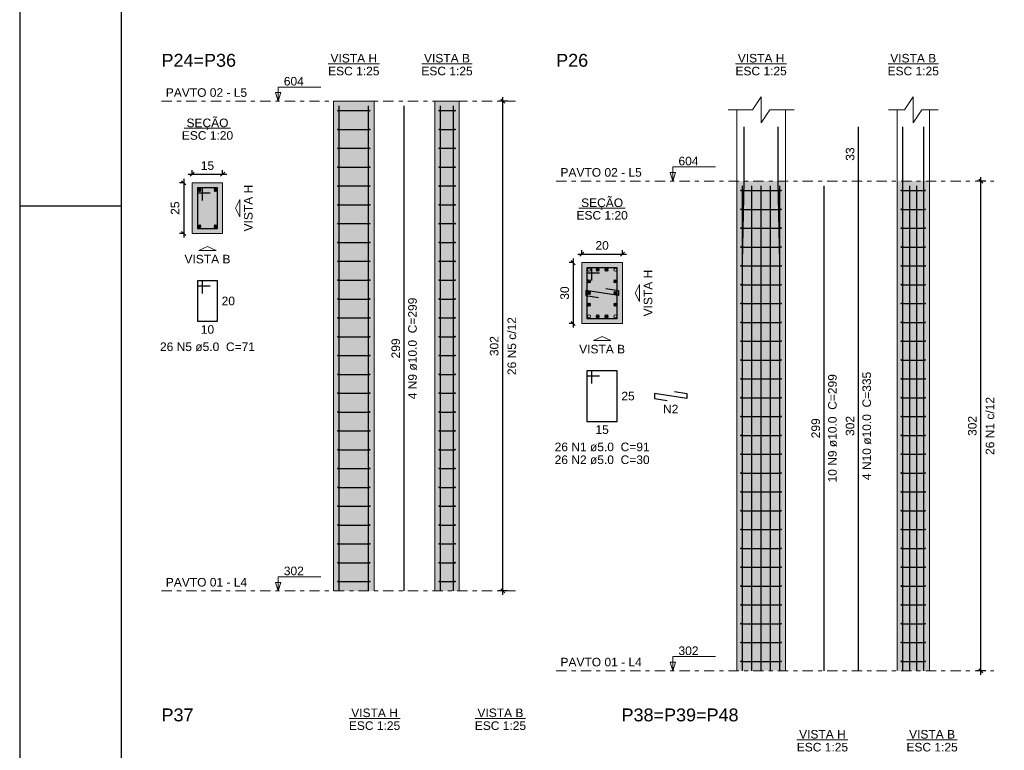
# Model space of a CAD drawing. Header units: millimetres. Extents: x 0 to 119, y 0 to 84.
# Tile 3 of 17: x 0 to 24, y 46 to 64. Entities that reach past the tile are written whole.
import ezdxf

# ---------------------------------------------------------------- set-up
doc = ezdxf.new("R2010")
doc.units = ezdxf.units.MM
doc.header["$MEASUREMENT"] = 0
doc.linetypes.add('DASHDOT', pattern=[2.54, 1.27, -0.635, 0, -0.635])
doc.linetypes.add('NULL', pattern=[0])
doc.layers.get('0').update_dxf_attribs({"lineweight": 18})
for name, color, linetype, lineweight in [('Descrição da armadura', 7, 'Continuous', 0), ('DT-Barras na forma', 2, 'Continuous', 30), ('DT-Barras no corte', 5, 'Continuous', 5), ('DT-Barras rebatidas', 2, 'Continuous', 30), ('DT-Cotas', 9, 'Continuous', 5), ('DT-Estribos na forma', 2, 'Continuous', 30), ('DT-Forma', 5, 'Continuous', 5), ('DT-Hachura seção pilares', 254, 'Continuous', 5), ('DT-Hachura vista pilares', 254, 'Continuous', 5), ('DT-Pontilhado', 9, 'DASHDOT', 5), ('DT-Textos', 7, 'Continuous', 5), ('DT-Título', 3, 'Continuous', 20), ('Textos armaduras', 7, 'Continuous', 0)]:
    doc.layers.add(name, color=color, linetype=linetype, lineweight=lineweight)
doc.layers.add('SEDUC_MARF', color=1, linetype='Continuous')
doc.layers.add('SEDUC_MARGG', color=7, linetype='Continuous')
doc.styles.add('Arial', font='txt')
doc.dimstyles.new('UM_20.000000', dxfattribs={"dimtxt": 0.18, "dimasz": 0.1, "dimexe": 0.1, "dimexo": 0.2, "dimgap": 0, "dimtad": 1, "dimtih": 1, "dimtoh": 1, "dimdec": 1, "dimlfac": 20, "dimzin": 0, "dimdsep": 46, "dimtxsty": 'Standard', "dimcen": 0.09, "dimdle": 0.1, "dimadec": 1, "dimazin": 2, "dimtfac": 1, "dimtdec": 4, "dimtofl": 0, "dimtmove": 0, "dimatfit": 3, "dimfxl": 1, "dimtolj": 1, "dimarcsym": 0})
doc.dimstyles.new('UM_25.000000', dxfattribs={"dimtxt": 0.18, "dimasz": 0.1, "dimexe": 0.1, "dimexo": 0.2, "dimgap": 0, "dimtad": 1, "dimtih": 1, "dimtoh": 1, "dimdec": 1, "dimlfac": 25, "dimzin": 0, "dimdsep": 46, "dimtxsty": 'Standard', "dimcen": 0.09, "dimdle": 0.1, "dimadec": 1, "dimazin": 2, "dimtfac": 1, "dimtdec": 4, "dimtofl": 0, "dimtmove": 0, "dimatfit": 3, "dimfxl": 1, "dimtolj": 1, "dimarcsym": 0})

# ---------------------------------------------------------------- blocks, each defined once
blk = doc.blocks.new('_Oblique')
at = {"color": 0, "linetype": 'ByBlock', "lineweight": -2}
blk.add_line((-0.5, -0.5), (0.5, 0.5), dxfattribs=at)
blk = doc.blocks.new('*D37')
at = {"layer": 'Defpoints', "color": 0}
for p in [(4.258687, 59.968408), (4.046887, 58.718408), (4.258687, 58.718408)]:
    blk.add_point(p, dxfattribs=at)
at = {"layer": 'DT-Cotas', "color": 0, "lineweight": -2}
for p, q in [((4.046887, 60.068408), (4.046887, 58.618408)), ((4.058687, 59.968408), (3.946887, 59.968408)), ((4.058687, 58.718408), (3.946887, 58.718408))]:
    blk.add_line(p, q, dxfattribs=at)
at = {"layer": 'DT-Cotas', "color": 0, "lineweight": -2, "xscale": 0.1, "yscale": 0.1, "zscale": 0.1}
for p, rotation in [((4.046887, 59.968408), 90), ((4.046887, 58.718408), 270)]:
    blk.add_blockref('_Oblique', p, dxfattribs=dict(at, rotation=rotation))
at = {"layer": 'DT-Cotas', "color": 7, "insert": (3.835087, 59.343408), "char_height": 0.2118, "attachment_point": 5, "rotation": 90, "style": 'Arial'}
blk.add_mtext('\\A1;25', dxfattribs=at)
blk = doc.blocks.new('*D38')
at = {"layer": 'Defpoints', "color": 0}
for p in [(5.008687, 60.180208), (4.258687, 59.968408), (5.008687, 59.968408)]:
    blk.add_point(p, dxfattribs=at)
at = {"layer": 'DT-Cotas', "color": 0, "lineweight": -2}
for p, q in [((4.258687, 60.168408), (4.258687, 60.280208)), ((5.008687, 60.168408), (5.008687, 60.280208)), ((4.158687, 60.180208), (5.108687, 60.180208))]:
    blk.add_line(p, q, dxfattribs=at)
at = {"layer": 'DT-Cotas', "color": 0, "lineweight": -2, "xscale": 0.1, "yscale": 0.1, "zscale": 0.1, "rotation": 180}
blk.add_blockref('_Oblique', (4.258687, 60.180208), dxfattribs=at)
at = {"layer": 'DT-Cotas', "color": 0, "lineweight": -2, "xscale": 0.1, "yscale": 0.1, "zscale": 0.1}
blk.add_blockref('_Oblique', (5.008687, 60.180208), dxfattribs=at)
at = {"layer": 'DT-Cotas', "color": 7, "insert": (4.633687, 60.392008), "char_height": 0.2118, "attachment_point": 5, "rotation": 0.0057296, "style": 'Arial'}
blk.add_mtext('\\A1;15', dxfattribs=at)
blk = doc.blocks.new('*D39')
at = {"layer": 'Defpoints', "color": 0}
for p in [(11.921231, 61.980508), (12.238931, 61.980508), (12.238931, 49.900508)]:
    blk.add_point(p, dxfattribs=at)
at = {"layer": 'DT-Cotas', "color": 0, "lineweight": -2}
for p, q in [((12.038931, 61.980508), (11.821231, 61.980508)), ((11.921231, 49.800508), (11.921231, 62.080508)), ((12.038931, 49.900508), (11.821231, 49.900508))]:
    blk.add_line(p, q, dxfattribs=at)
at = {"layer": 'DT-Cotas', "color": 0, "lineweight": -2, "xscale": 0.1, "yscale": 0.1, "zscale": 0.1}
for p, rotation in [((11.921231, 61.980508), 90), ((11.921231, 49.900508), 270)]:
    blk.add_blockref('_Oblique', p, dxfattribs=dict(at, rotation=rotation))
at = {"layer": 'DT-Cotas', "color": 7, "insert": (11.709431, 55.940508), "char_height": 0.2118, "attachment_point": 5, "rotation": 90, "style": 'Arial'}
blk.add_mtext('\\A1;302', dxfattribs=at)
blk = doc.blocks.new('*D40')
at = {"layer": 'Defpoints', "color": 0}
for p in [(13.872618, 57.998716), (13.660818, 56.498716), (13.872618, 56.498716)]:
    blk.add_point(p, dxfattribs=at)
at = {"layer": 'DT-Cotas', "color": 0, "lineweight": -2}
for p, q in [((13.660818, 58.098716), (13.660818, 56.398716)), ((13.672618, 57.998716), (13.560818, 57.998716)), ((13.672618, 56.498716), (13.560818, 56.498716))]:
    blk.add_line(p, q, dxfattribs=at)
at = {"layer": 'DT-Cotas', "color": 0, "lineweight": -2, "xscale": 0.1, "yscale": 0.1, "zscale": 0.1}
for p, rotation in [((13.660818, 57.998716), 90), ((13.660818, 56.498716), 270)]:
    blk.add_blockref('_Oblique', p, dxfattribs=dict(at, rotation=rotation))
at = {"layer": 'DT-Cotas', "color": 7, "insert": (13.449018, 57.248716), "char_height": 0.2118, "attachment_point": 5, "rotation": 90, "style": 'Arial'}
blk.add_mtext('\\A1;30', dxfattribs=at)
blk = doc.blocks.new('*D41')
at = {"layer": 'Defpoints', "color": 0}
for p in [(14.872618, 58.210516), (13.872618, 57.998716), (14.872618, 57.998716)]:
    blk.add_point(p, dxfattribs=at)
at = {"layer": 'DT-Cotas', "color": 0, "lineweight": -2}
for p, q in [((13.772618, 58.210516), (14.972618, 58.210516)), ((13.872618, 58.198716), (13.872618, 58.310516)), ((14.872618, 58.198716), (14.872618, 58.310516))]:
    blk.add_line(p, q, dxfattribs=at)
at = {"layer": 'DT-Cotas', "color": 0, "lineweight": -2, "xscale": 0.1, "yscale": 0.1, "zscale": 0.1, "rotation": 180}
blk.add_blockref('_Oblique', (13.872618, 58.210516), dxfattribs=at)
at = {"layer": 'DT-Cotas', "color": 0, "lineweight": -2, "xscale": 0.1, "yscale": 0.1, "zscale": 0.1}
blk.add_blockref('_Oblique', (14.872618, 58.210516), dxfattribs=at)
at = {"layer": 'DT-Cotas', "color": 7, "insert": (14.372618, 58.422316), "char_height": 0.2118, "attachment_point": 5, "rotation": 0.0057296, "style": 'Arial'}
blk.add_mtext('\\A1;20', dxfattribs=at)
blk = doc.blocks.new('*D42')
at = {"layer": 'Defpoints', "color": 0}
for p in [(23.720267, 60.010816), (24.037967, 60.010816), (24.037967, 47.930816)]:
    blk.add_point(p, dxfattribs=at)
at = {"layer": 'DT-Cotas', "color": 0, "lineweight": -2}
for p, q in [((23.720267, 47.830816), (23.720267, 60.110816)), ((23.837967, 60.010816), (23.620267, 60.010816)), ((23.837967, 47.930816), (23.620267, 47.930816))]:
    blk.add_line(p, q, dxfattribs=at)
at = {"layer": 'DT-Cotas', "color": 0, "lineweight": -2, "xscale": 0.1, "yscale": 0.1, "zscale": 0.1}
for p, rotation in [((23.720267, 60.010816), 90), ((23.720267, 47.930816), 270)]:
    blk.add_blockref('_Oblique', p, dxfattribs=dict(at, rotation=rotation))
at = {"layer": 'DT-Cotas', "color": 7, "insert": (23.508467, 53.970816), "char_height": 0.2118, "attachment_point": 5, "rotation": 90, "style": 'Arial'}
blk.add_mtext('\\A1;302', dxfattribs=at)
blk = doc.blocks.new('*D43')
at = {"layer": 'Defpoints', "color": 0}
for p in [(23.720267, 60.010816), (24.037967, 60.010816), (24.037967, 47.930816)]:
    blk.add_point(p, dxfattribs=at)
at = {"layer": 'DT-Cotas', "color": 0, "lineweight": -2}
for p, q in [((23.720267, 47.830816), (23.720267, 60.110816)), ((23.837967, 60.010816), (23.620267, 60.010816)), ((23.837967, 47.930816), (23.620267, 47.930816))]:
    blk.add_line(p, q, dxfattribs=at)
at = {"layer": 'DT-Cotas', "color": 0, "lineweight": -2, "xscale": 0.1, "yscale": 0.1, "zscale": 0.1}
for p, rotation in [((23.720267, 60.010816), 90), ((23.720267, 47.930816), 270)]:
    blk.add_blockref('_Oblique', p, dxfattribs=dict(at, rotation=rotation))

msp = doc.modelspace()

# ---------------------------------------------------------------- hatches: boundary and pattern name
at = {"layer": 'DT-Hachura seção pilares', "linetype": 'Continuous'}
for points in [[(4.2587, 58.7184), (4.2587, 58.7184), (5.0087, 58.7184), (5.0087, 59.9684), (4.2587, 59.9684), (4.2587, 58.7184)], [(13.8726, 56.4987), (13.8726, 56.4987), (14.8726, 56.4987), (14.8726, 57.9987), (13.8726, 57.9987), (13.8726, 56.4987)]]:
    msp.add_hatch(color=254, dxfattribs=at).paths.add_polyline_path(points)
at = {"layer": 'DT-Hachura vista pilares', "linetype": 'Continuous'}
for points in [[(7.7453, 49.9005), (7.7453, 61.9805), (8.7453, 61.9805), (8.7453, 49.9005), (7.7453, 49.9005)], [(10.2451, 49.9005), (10.2451, 61.9805), (10.8451, 61.9805), (10.8451, 49.9005), (10.2451, 49.9005)], [(17.6961, 47.9308), (17.6961, 60.0108), (18.8961, 60.0108), (18.8961, 47.9308), (17.6961, 47.9308)], [(21.6495, 47.9308), (21.6495, 60.0108), (22.4495, 60.0108), (22.4495, 47.9308), (21.6495, 47.9308)]]:
    msp.add_hatch(color=254, dxfattribs=at).paths.add_polyline_path(points)

# ---------------------------------------------------------------- linework, layer by layer
at = {"layer": 'DT-Barras na forma'}
for points in [[(7.8853, 49.9005), (7.8853, 61.8645)], [(8.6053, 49.9005), (8.6053, 61.8645)], [(10.3851, 49.9005), (10.3851, 61.8645)], [(10.7051, 49.9005), (10.7051, 61.8645)], [(17.8361, 47.9308), (17.8361, 58.0108), (17.8761, 60.0108), (17.8761, 61.3451)], [(18.7561, 47.9308), (18.7561, 58.0108), (18.7161, 60.0108), (18.7161, 61.3451)], [(21.7895, 47.9308), (21.7895, 58.0108), (21.7895, 60.0108), (21.7895, 61.3451)], [(22.3095, 47.9308), (22.3095, 58.0108), (22.3095, 60.0108), (22.3095, 61.3451)], [(4.5087, 59.5309), (4.5087, 59.8434), (4.3837, 59.8434), (4.3837, 58.8434), (4.8837, 58.8434), (4.8837, 59.8434), (4.3837, 59.8434), (4.3837, 59.7184), (4.6962, 59.7184)], [(17.8361, 47.9308), (17.8361, 59.8948)], [(18.0661, 47.9308), (18.0661, 59.8948)], [(18.2961, 47.9308), (18.2961, 59.8948)], [(18.5261, 47.9308), (18.5261, 59.8948)], [(18.7561, 47.9308), (18.7561, 59.8948)], [(21.9628, 47.9308), (21.9628, 59.8948)], [(22.1361, 47.9308), (22.1361, 59.8948)], [(14.1226, 57.5612), (14.1226, 57.8737), (13.9976, 57.8737), (13.9976, 56.6237), (14.7476, 56.6237), (14.7476, 57.8737), (13.9976, 57.8737), (13.9976, 57.7487), (14.3101, 57.7487)], [(14.4639, 57.3595), (14.7726, 57.3112), (14.7726, 57.1862), (13.9726, 57.3112), (13.9726, 57.1862), (14.2814, 57.138)]]:
    msp.add_lwpolyline(points, dxfattribs=at)
at = {"layer": 'DT-Barras no corte'}
for p, q in [((4.3962, 59.7559), (4.4712, 59.8309)), ((4.3962, 59.8309), (4.4712, 59.7559)), ((4.7962, 59.7559), (4.8712, 59.8309)), ((4.7962, 59.8309), (4.8712, 59.7559)), ((4.3962, 58.8559), (4.4712, 58.9309)), ((4.3962, 58.9309), (4.4712, 58.8559)), ((4.7962, 58.8559), (4.8712, 58.9309)), ((4.7962, 58.9309), (4.8712, 58.8559)), ((14.2268, 57.7862), (14.3018, 57.8612)), ((14.2268, 57.8612), (14.3018, 57.7862)), ((14.4435, 57.7862), (14.5185, 57.8612)), ((14.4435, 57.8612), (14.5185, 57.7862)), ((14.0101, 57.4987), (14.0851, 57.5737)), ((14.0101, 57.5737), (14.0851, 57.4987)), ((14.6601, 57.4987), (14.7351, 57.5737)), ((14.6601, 57.5737), (14.7351, 57.4987)), ((14.0101, 57.2112), (14.0851, 57.2862)), ((14.0101, 57.2862), (14.0851, 57.2112)), ((14.6601, 57.2112), (14.7351, 57.2862)), ((14.6601, 57.2862), (14.7351, 57.2112)), ((14.0101, 56.9237), (14.0851, 56.9987)), ((14.0101, 56.9987), (14.0851, 56.9237)), ((14.6601, 56.9237), (14.7351, 56.9987)), ((14.6601, 56.9987), (14.7351, 56.9237)), ((14.2268, 56.6362), (14.3018, 56.7112)), ((14.2268, 56.7112), (14.3018, 56.6362)), ((14.4435, 56.6362), (14.5185, 56.7112)), ((14.4435, 56.7112), (14.5185, 56.6362))]:
    msp.add_line(p, q, dxfattribs=at)
for centre in [(4.4337, 59.7934), (4.8337, 59.7934), (4.4337, 58.8934), (4.8337, 58.8934), (14.0476, 57.8237), (14.2643, 57.8237), (14.481, 57.8237), (14.6976, 57.8237), (14.0476, 57.5362), (14.6976, 57.5362), (14.0476, 57.2487), (14.6976, 57.2487), (14.0476, 56.9612), (14.6976, 56.9612), (14.0476, 56.6737), (14.2643, 56.6737), (14.481, 56.6737), (14.6976, 56.6737)]:
    msp.add_circle(centre, 0.0375, dxfattribs=at)
at = {"layer": 'DT-Barras rebatidas'}
for points in [[(9.4866, 49.9005), (9.4866, 61.8645)], [(20.6964, 47.9308), (20.6964, 60.0108), (20.6964, 61.3451)], [(19.8492, 47.9308), (19.8492, 59.8948)], [(4.5087, 57.241), (4.5087, 57.5535), (4.3837, 57.5535), (4.3837, 56.5535), (4.8837, 56.5535), (4.8837, 57.5535), (4.3837, 57.5535), (4.3837, 57.4285), (4.6962, 57.4285)], [(14.1226, 55.0213), (14.1226, 55.3338), (13.9976, 55.3338), (13.9976, 54.0838), (14.7476, 54.0838), (14.7476, 55.3338), (13.9976, 55.3338), (13.9976, 55.2088), (14.3101, 55.2088)], [(16.1564, 54.8196), (16.4652, 54.7713), (16.4652, 54.6463), (15.6652, 54.7713), (15.6652, 54.6463), (15.9739, 54.5981)]]:
    msp.add_lwpolyline(points, dxfattribs=at)
at = {"layer": 'DT-Estribos na forma'}
for p, q in [((7.8553, 61.7482), (8.6353, 61.7482)), ((10.3551, 61.7482), (10.7351, 61.7482)), ((7.8553, 61.2836), (8.6353, 61.2836)), ((10.3551, 61.2836), (10.7351, 61.2836)), ((7.8553, 60.819), (8.6353, 60.819)), ((10.3551, 60.819), (10.7351, 60.819)), ((7.8553, 60.3544), (8.6353, 60.3544)), ((10.3551, 60.3544), (10.7351, 60.3544)), ((7.8553, 59.8897), (8.6353, 59.8897)), ((10.3551, 59.8897), (10.7351, 59.8897)), ((17.8061, 59.7785), (18.7861, 59.7785)), ((21.7595, 59.7785), (22.3395, 59.7785)), ((7.8553, 59.4251), (8.6353, 59.4251)), ((10.3551, 59.4251), (10.7351, 59.4251)), ((17.8061, 59.3139), (18.7861, 59.3139)), ((21.7595, 59.3139), (22.3395, 59.3139)), ((7.8553, 58.9605), (8.6353, 58.9605)), ((10.3551, 58.9605), (10.7351, 58.9605)), ((17.8061, 58.8493), (18.7861, 58.8493)), ((21.7595, 58.8493), (22.3395, 58.8493)), ((7.8553, 58.4959), (8.6353, 58.4959)), ((10.3551, 58.4959), (10.7351, 58.4959)), ((17.8061, 58.3847), (18.7861, 58.3847)), ((21.7595, 58.3847), (22.3395, 58.3847)), ((7.8553, 58.0313), (8.6353, 58.0313)), ((10.3551, 58.0313), (10.7351, 58.0313)), ((17.8061, 57.92), (18.7861, 57.92)), ((21.7595, 57.92), (22.3395, 57.92)), ((7.8553, 57.5667), (8.6353, 57.5667)), ((10.3551, 57.5667), (10.7351, 57.5667)), ((17.8061, 57.4554), (18.7861, 57.4554)), ((21.7595, 57.4554), (22.3395, 57.4554)), ((7.8553, 57.102), (8.6353, 57.102)), ((10.3551, 57.102), (10.7351, 57.102)), ((17.8061, 56.9908), (18.7861, 56.9908)), ((21.7595, 56.9908), (22.3395, 56.9908)), ((7.8553, 56.6374), (8.6353, 56.6374)), ((10.3551, 56.6374), (10.7351, 56.6374)), ((17.8061, 56.5262), (18.7861, 56.5262)), ((21.7595, 56.5262), (22.3395, 56.5262)), ((7.8553, 56.1728), (8.6353, 56.1728)), ((10.3551, 56.1728), (10.7351, 56.1728)), ((17.8061, 56.0616), (18.7861, 56.0616)), ((21.7595, 56.0616), (22.3395, 56.0616)), ((7.8553, 55.7082), (8.6353, 55.7082)), ((10.3551, 55.7082), (10.7351, 55.7082)), ((17.8061, 55.597), (18.7861, 55.597)), ((21.7595, 55.597), (22.3395, 55.597)), ((7.8553, 55.2436), (8.6353, 55.2436)), ((10.3551, 55.2436), (10.7351, 55.2436)), ((17.8061, 55.1324), (18.7861, 55.1324)), ((21.7595, 55.1324), (22.3395, 55.1324)), ((7.8553, 54.779), (8.6353, 54.779)), ((10.3551, 54.779), (10.7351, 54.779)), ((17.8061, 54.6677), (18.7861, 54.6677)), ((21.7595, 54.6677), (22.3395, 54.6677)), ((7.8553, 54.3144), (8.6353, 54.3144)), ((10.3551, 54.3144), (10.7351, 54.3144)), ((17.8061, 54.2031), (18.7861, 54.2031)), ((21.7595, 54.2031), (22.3395, 54.2031)), ((7.8553, 53.8497), (8.6353, 53.8497)), ((10.3551, 53.8497), (10.7351, 53.8497)), ((17.8061, 53.7385), (18.7861, 53.7385)), ((21.7595, 53.7385), (22.3395, 53.7385)), ((7.8553, 53.3851), (8.6353, 53.3851)), ((10.3551, 53.3851), (10.7351, 53.3851)), ((17.8061, 53.2739), (18.7861, 53.2739)), ((21.7595, 53.2739), (22.3395, 53.2739)), ((7.8553, 52.9205), (8.6353, 52.9205)), ((10.3551, 52.9205), (10.7351, 52.9205)), ((17.8061, 52.8093), (18.7861, 52.8093)), ((21.7595, 52.8093), (22.3395, 52.8093)), ((7.8553, 52.4559), (8.6353, 52.4559)), ((10.3551, 52.4559), (10.7351, 52.4559)), ((17.8061, 52.3447), (18.7861, 52.3447)), ((21.7595, 52.3447), (22.3395, 52.3447)), ((7.8553, 51.9913), (8.6353, 51.9913)), ((10.3551, 51.9913), (10.7351, 51.9913)), ((17.8061, 51.88), (18.7861, 51.88)), ((21.7595, 51.88), (22.3395, 51.88)), ((7.8553, 51.5267), (8.6353, 51.5267)), ((10.3551, 51.5267), (10.7351, 51.5267)), ((17.8061, 51.4154), (18.7861, 51.4154)), ((21.7595, 51.4154), (22.3395, 51.4154)), ((7.8553, 51.062), (8.6353, 51.062)), ((10.3551, 51.062), (10.7351, 51.062)), ((17.8061, 50.9508), (18.7861, 50.9508)), ((21.7595, 50.9508), (22.3395, 50.9508)), ((7.8553, 50.5974), (8.6353, 50.5974)), ((10.3551, 50.5974), (10.7351, 50.5974)), ((17.8061, 50.4862), (18.7861, 50.4862)), ((21.7595, 50.4862), (22.3395, 50.4862)), ((7.8553, 50.1328), (8.6353, 50.1328)), ((10.3551, 50.1328), (10.7351, 50.1328)), ((17.8061, 50.0216), (18.7861, 50.0216)), ((21.7595, 50.0216), (22.3395, 50.0216)), ((17.8061, 49.557), (18.7861, 49.557)), ((21.7595, 49.557), (22.3395, 49.557)), ((17.8061, 49.0924), (18.7861, 49.0924)), ((21.7595, 49.0924), (22.3395, 49.0924)), ((17.8061, 48.6277), (18.7861, 48.6277)), ((21.7595, 48.6277), (22.3395, 48.6277)), ((17.8061, 48.1631), (18.7861, 48.1631)), ((21.7595, 48.1631), (22.3395, 48.1631))]:
    msp.add_line(p, q, dxfattribs=at)
for centre in [(7.8553, 61.7482), (8.6353, 61.7482), (10.3551, 61.7482), (10.7351, 61.7482), (7.8553, 61.2836), (8.6353, 61.2836), (10.3551, 61.2836), (10.7351, 61.2836), (7.8553, 60.819), (8.6353, 60.819), (10.3551, 60.819), (10.7351, 60.819), (7.8553, 60.3544), (8.6353, 60.3544), (10.3551, 60.3544), (10.7351, 60.3544), (7.8553, 59.8897), (8.6353, 59.8897), (10.3551, 59.8897), (10.7351, 59.8897), (17.8061, 59.7785), (18.7861, 59.7785), (21.7595, 59.7785), (22.3395, 59.7785), (7.8553, 59.4251), (8.6353, 59.4251), (10.3551, 59.4251), (10.7351, 59.4251), (17.8061, 59.3139), (18.7861, 59.3139), (21.7595, 59.3139), (22.3395, 59.3139), (7.8553, 58.9605), (8.6353, 58.9605), (10.3551, 58.9605), (10.7351, 58.9605), (17.8061, 58.8493), (18.7861, 58.8493), (21.7595, 58.8493), (22.3395, 58.8493), (7.8553, 58.4959), (8.6353, 58.4959), (10.3551, 58.4959), (10.7351, 58.4959), (17.8061, 58.3847), (18.7861, 58.3847), (21.7595, 58.3847), (22.3395, 58.3847), (7.8553, 58.0313), (8.6353, 58.0313), (10.3551, 58.0313), (10.7351, 58.0313), (17.8061, 57.92), (18.7861, 57.92), (21.7595, 57.92), (22.3395, 57.92), (7.8553, 57.5667), (8.6353, 57.5667), (10.3551, 57.5667), (10.7351, 57.5667), (17.8061, 57.4554), (18.7861, 57.4554), (21.7595, 57.4554), (22.3395, 57.4554), (7.8553, 57.102), (8.6353, 57.102), (10.3551, 57.102), (10.7351, 57.102), (17.8061, 56.9908), (18.7861, 56.9908), (21.7595, 56.9908), (22.3395, 56.9908), (7.8553, 56.6374), (8.6353, 56.6374), (10.3551, 56.6374), (10.7351, 56.6374), (17.8061, 56.5262), (18.7861, 56.5262), (21.7595, 56.5262), (22.3395, 56.5262), (7.8553, 56.1728), (8.6353, 56.1728), (10.3551, 56.1728), (10.7351, 56.1728), (17.8061, 56.0616), (18.7861, 56.0616), (21.7595, 56.0616), (22.3395, 56.0616), (7.8553, 55.7082), (8.6353, 55.7082), (10.3551, 55.7082), (10.7351, 55.7082), (17.8061, 55.597), (18.7861, 55.597), (21.7595, 55.597), (22.3395, 55.597), (7.8553, 55.2436), (8.6353, 55.2436), (10.3551, 55.2436), (10.7351, 55.2436), (17.8061, 55.1324), (18.7861, 55.1324), (21.7595, 55.1324), (22.3395, 55.1324), (7.8553, 54.779), (8.6353, 54.779), (10.3551, 54.779), (10.7351, 54.779), (17.8061, 54.6677), (18.7861, 54.6677), (21.7595, 54.6677), (22.3395, 54.6677), (7.8553, 54.3144), (8.6353, 54.3144), (10.3551, 54.3144), (10.7351, 54.3144), (17.8061, 54.2031), (18.7861, 54.2031), (21.7595, 54.2031), (22.3395, 54.2031), (7.8553, 53.8497), (8.6353, 53.8497), (10.3551, 53.8497), (10.7351, 53.8497), (17.8061, 53.7385), (18.7861, 53.7385), (21.7595, 53.7385), (22.3395, 53.7385), (7.8553, 53.3851), (8.6353, 53.3851), (10.3551, 53.3851), (10.7351, 53.3851), (17.8061, 53.2739), (18.7861, 53.2739), (21.7595, 53.2739), (22.3395, 53.2739), (7.8553, 52.9205), (8.6353, 52.9205), (10.3551, 52.9205), (10.7351, 52.9205), (17.8061, 52.8093), (18.7861, 52.8093), (21.7595, 52.8093), (22.3395, 52.8093), (7.8553, 52.4559), (8.6353, 52.4559), (10.3551, 52.4559), (10.7351, 52.4559), (17.8061, 52.3447), (18.7861, 52.3447), (21.7595, 52.3447), (22.3395, 52.3447), (7.8553, 51.9913), (8.6353, 51.9913), (10.3551, 51.9913), (10.7351, 51.9913), (17.8061, 51.88), (18.7861, 51.88), (21.7595, 51.88), (22.3395, 51.88), (7.8553, 51.5267), (8.6353, 51.5267), (10.3551, 51.5267), (10.7351, 51.5267), (17.8061, 51.4154), (18.7861, 51.4154), (21.7595, 51.4154), (22.3395, 51.4154), (7.8553, 51.062), (8.6353, 51.062), (10.3551, 51.062), (10.7351, 51.062), (17.8061, 50.9508), (18.7861, 50.9508), (21.7595, 50.9508), (22.3395, 50.9508), (7.8553, 50.5974), (8.6353, 50.5974), (10.3551, 50.5974), (10.7351, 50.5974), (17.8061, 50.4862), (18.7861, 50.4862), (21.7595, 50.4862), (22.3395, 50.4862), (7.8553, 50.1328), (8.6353, 50.1328), (10.3551, 50.1328), (10.7351, 50.1328), (17.8061, 50.0216), (18.7861, 50.0216), (21.7595, 50.0216), (22.3395, 50.0216), (17.8061, 49.557), (18.7861, 49.557), (21.7595, 49.557), (22.3395, 49.557), (17.8061, 49.0924), (18.7861, 49.0924), (21.7595, 49.0924), (22.3395, 49.0924), (17.8061, 48.6277), (18.7861, 48.6277), (21.7595, 48.6277), (22.3395, 48.6277), (17.8061, 48.1631), (18.7861, 48.1631), (21.7595, 48.1631), (22.3395, 48.1631)]:
    msp.add_circle(centre, 0.01, dxfattribs=at)
at = {"layer": 'DT-Forma'}
for p, q in [((7.7453, 61.9805), (8.7453, 61.9805)), ((7.7453, 49.9005), (7.7453, 61.9805)), ((8.7453, 49.9005), (8.7453, 61.9805)), ((10.2451, 61.9805), (10.8451, 61.9805)), ((10.2451, 49.9005), (10.2451, 61.9805)), ((10.8451, 49.9005), (10.8451, 61.9805)), ((17.6961, 60.0108), (17.6961, 61.7687)), ((18.8961, 60.0108), (18.8961, 61.7687)), ((21.6495, 60.0108), (21.6495, 61.7687)), ((22.4495, 60.0108), (22.4495, 61.7687)), ((17.6961, 47.9308), (17.6961, 60.0108)), ((18.8961, 47.9308), (18.8961, 60.0108)), ((21.6495, 47.9308), (21.6495, 60.0108)), ((22.4495, 47.9308), (22.4495, 60.0108))]:
    msp.add_line(p, q, dxfattribs=at)
for points in [[(17.4843, 61.7687), (18.0843, 61.7687), (18.2961, 62.0864), (18.2961, 61.451), (18.5079, 61.7687), (19.1079, 61.7687)], [(21.4377, 61.7687), (21.8377, 61.7687), (22.0495, 62.0864), (22.0495, 61.451), (22.2613, 61.7687), (22.6613, 61.7687)]]:
    msp.add_lwpolyline(points, dxfattribs=at)
for points in [[(4.2587, 58.7184), (5.0087, 58.7184), (5.0087, 59.9684), (4.2587, 59.9684), (4.2587, 58.7184)], [(13.8726, 56.4987), (14.8726, 56.4987), (14.8726, 57.9987), (13.8726, 57.9987), (13.8726, 56.4987)]]:
    msp.add_lwpolyline(points, close=True, dxfattribs=at)
at = {"layer": 'DT-Pontilhado', "ltscale": 0.2}
for p, q in [((3.5, 61.9805), (12.2389, 61.9805)), ((13.2389, 60.0108), (24.038, 60.0108)), ((3.5, 49.9005), (12.2389, 49.9005)), ((13.2389, 47.9308), (24.038, 47.9308))]:
    msp.add_line(p, q, dxfattribs=at)
at = {"layer": 'DT-Textos'}
for p, q in [((7.6155, 62.9018), (8.8752, 62.9018)), ((9.9234, 62.9018), (11.1668, 62.9018)), ((17.6662, 62.9018), (18.9259, 62.9018)), ((21.4278, 62.9018), (22.6711, 62.9018)), ((4.0615, 61.3133), (5.2059, 61.3133)), ((13.8004, 59.3436), (14.9448, 59.3436)), ((8.1273, 46.7537), (9.387, 46.7537)), ((11.2417, 46.7537), (12.485, 46.7537)), ((19.1791, 46.2242), (20.4388, 46.2242)), ((21.8935, 46.2242), (23.1368, 46.2242))]:
    msp.add_line(p, q, dxfattribs=at)
for points in [[(6.3776, 61.9805), (6.4412, 62.1923), (6.3141, 62.1923), (6.3776, 61.9805), (6.3776, 62.3305), (7.4276, 62.3305)], [(16.1166, 60.0108), (16.1801, 60.2226), (16.053, 60.2226), (16.1166, 60.0108), (16.1166, 60.3608), (17.1666, 60.3608)], [(6.3776, 49.9005), (6.4412, 50.1123), (6.3141, 50.1123), (6.3776, 49.9005), (6.3776, 50.2505), (7.4276, 50.2505)], [(16.1166, 47.9308), (16.1801, 48.1426), (16.053, 48.1426), (16.1166, 47.9308), (16.1166, 48.2808), (17.1666, 48.2808)]]:
    msp.add_lwpolyline(points, dxfattribs=at)
for points in [[(5.4323, 59.3434), (5.4323, 59.1316), (5.3264, 59.3434), (5.4323, 59.5552), (5.4323, 59.3434)], [(4.6337, 58.2948), (4.4219, 58.2948), (4.6337, 58.4007), (4.8455, 58.2948), (4.6337, 58.2948)], [(15.2962, 57.2487), (15.2962, 57.0369), (15.1903, 57.2487), (15.2962, 57.4605), (15.2962, 57.2487)], [(14.3726, 56.0751), (14.1608, 56.0751), (14.3726, 56.181), (14.5844, 56.0751), (14.3726, 56.0751)]]:
    msp.add_lwpolyline(points, close=True, dxfattribs=at)
at = {"layer": 'SEDUC_MARF'}
msp.add_line((0, 59.4), (2.5, 59.4), dxfattribs=at)
msp.add_lwpolyline([(118.9, 84.1), (0, 84.1), (0, 0), (118.9, 0)], close=True, dxfattribs=at)
at = {"layer": 'SEDUC_MARGG'}
msp.add_lwpolyline([(2.5, 1), (117.9, 1), (117.9, 83.1), (2.5, 83.1), (2.5, 1)], dxfattribs=at)

# ---------------------------------------------------------------- texts
at = {"layer": 'Descrição da armadura', "linetype": 'NULL', "char_height": 0.2118, "attachment_point": 8, "rotation": 90.00021, "line_spacing_factor": 0.9, "style": 'Arial'}
for s, insert, width in [('4 N9 ø10.0  C=299', (9.8041, 55.8824), 4.916973), ('26 N5 c/12', (12.2529, 55.9405), 2.845127), ('4 N10 ø10.0  C=335', (21.014, 53.9704), 5.239541), ('10 N9 ø10.0  C=299', (20.167, 53.9124), 5.239541), ('26 N1 c/12', (24.052, 53.9708), 2.845127)]:
    msp.add_mtext(s, dxfattribs=dict(at, insert=insert, width=width))
at = {"layer": 'Descrição da armadura', "linetype": 'NULL', "char_height": 0.2118, "attachment_point": 8, "line_spacing_factor": 0.9, "style": 'Arial'}
for s, insert, width in [('26 N5 ø5.0  C=71', (4.634, 55.8123), 4.594404), ('N2', (16.0649, 54.2803), 0.741426), ('26 N1 ø5.0  C=91', (14.3729, 53.3423), 4.594404), ('26 N2 ø5.0  C=30', (14.3729, 53.0253), 4.634404)]:
    msp.add_mtext(s, dxfattribs=dict(at, insert=insert, width=width))
at = {"layer": 'DT-Textos', "linetype": 'NULL', "char_height": 0.2118, "line_spacing_factor": 0.798, "style": 'Arial'}
for s, insert, width, attachment_point in [('VISTA H', (8.245, 62.9333), 2.255996, 8), ('VISTA B', (10.545, 62.9333), 2.223994, 8), ('VISTA H', (18.2959, 62.9333), 2.255996, 8), ('VISTA B', (22.0499, 62.9333), 2.223994, 8), ('ESC 1:25', (8.245, 62.6163), 2.482559, 8), ('ESC 1:25', (10.545, 62.6163), 2.482559, 8), ('ESC 1:25', (18.2959, 62.6163), 2.482559, 8), ('ESC 1:25', (22.0499, 62.6163), 2.482559, 8), ('604', (6.518, 62.3653), 0.967705, 7), ('PAVTO 02 - L5', (3.606, 62.0863), 3.932842, 7), ('SEÇÃO', (4.634, 61.2754), 2.030566, 8), ('ESC 1:20', (4.634, 61.0273), 2.482559, 8), ('604', (16.2569, 60.3963), 0.967705, 7), ('PAVTO 02 - L5', (13.3449, 60.1163), 3.932842, 7), ('SEÇÃO', (14.3729, 59.3054), 2.030566, 8), ('ESC 1:20', (14.3729, 59.0573), 2.482559, 8), ('VISTA B', (4.634, 57.9773), 2.223994, 8), ('VISTA B', (14.3729, 55.7573), 2.223994, 8), ('302', (6.518, 50.2853), 0.967705, 7), ('PAVTO 01 - L4', (3.606, 50.0063), 3.932842, 7), ('302', (16.2569, 48.3163), 0.967705, 7), ('PAVTO 01 - L4', (13.3449, 48.0363), 3.932842, 7), ('VISTA H', (8.757, 46.7851), 2.255996, 8), ('VISTA B', (11.863, 46.7851), 2.223994, 8), ('ESC 1:25', (8.757, 46.4681), 2.482559, 8), ('ESC 1:25', (11.863, 46.4681), 2.482559, 8), ('VISTA H', (19.8088, 46.2561), 2.255996, 8), ('VISTA B', (22.5148, 46.2561), 2.223994, 8), ('ESC 1:25', (19.8088, 45.9381), 2.482559, 8), ('ESC 1:25', (22.5148, 45.9381), 2.482559, 8)]:
    msp.add_mtext(s, dxfattribs=dict(at, insert=insert, width=width, attachment_point=attachment_point))
at = {"layer": 'DT-Textos', "linetype": 'NULL', "char_height": 0.2118, "width": 2.255996, "attachment_point": 8, "rotation": 90.00021, "line_spacing_factor": 0.798, "style": 'Arial'}
for insert in [(5.7501, 59.3434), (15.614, 57.2484)]:
    msp.add_mtext('VISTA H', dxfattribs=dict(at, insert=insert))
at = {"layer": 'DT-Título', "linetype": 'NULL', "char_height": 0.3177, "attachment_point": 7, "line_spacing_factor": 0.798, "style": 'Arial'}
for s, insert, width in [('P24=P36', (3.5, 62.8272), 3.645469), ('P26', (13.2389, 62.8272), 1.565781), ('P37', (3.5, 46.6791), 1.565781), ('P38=P39=P48', (14.8518, 46.6791), 5.725156)]:
    msp.add_mtext(s, dxfattribs=dict(at, insert=insert, width=width))
at = {"layer": 'Textos armaduras', "linetype": 'NULL', "char_height": 0.2118, "attachment_point": 8, "rotation": 90.00021, "line_spacing_factor": 0.9, "style": 'Arial'}
for s, insert, width in [('33', (20.5991, 60.678), 1.045137), ('299', (9.3893, 55.8825), 1.367705), ('302', (20.5991, 53.9708), 1.367705), ('299', (19.7519, 53.9128), 1.367705)]:
    msp.add_mtext(s, dxfattribs=dict(at, insert=insert, width=width))
at = {"layer": 'Textos armaduras', "linetype": 'NULL', "char_height": 0.2118, "width": 1.045137, "line_spacing_factor": 0.9, "style": 'Arial'}
for s, insert, attachment_point in [('20', (4.9837, 57.1594), 1), ('10', (4.6337, 56.4562), 2), ('25', (14.8476, 54.8147), 1), ('15', (14.3726, 53.9865), 2)]:
    msp.add_mtext(s, dxfattribs=dict(at, insert=insert, attachment_point=attachment_point))

# ---------------------------------------------------------------- dimensions: what is measured, and where the dimension line sits
at = {"layer": 'DT-Cotas'}
for base, p1, p2, dimstyle, override, picture, middle in [((11.9212, 61.9805), (12.2389, 49.9005), (12.2389, 61.9805), 'UM_25.000000', {"dimtxt": 0.2118, "dimasz": 0.1, "dimexe": 0.1, "dimexo": 0.2, "dimtad": 1, "dimtih": 0, "dimtoh": 0, "dimdec": 1, "dimlfac": 25, "dimzin": 8, "dimtxsty": 'Arial', "dimblk": 'Oblique', "dimblk1": 'Oblique', "dimblk2": 'Oblique', "dimsah": 1, "dimdle": 0.1, "dimse1": 0, "dimse2": 0, "dimclrt": 7, "dimadec": 1, "dimazin": 3, "dimtmove": 2, "dimldrblk": 'Oblique'}, '*D39', (11.7094, 55.9405)), ((4.0469, 58.7184), (4.2587, 59.9684), (4.2587, 58.7184), 'UM_20.000000', {"dimtxt": 0.2118, "dimasz": 0.1, "dimexe": 0.1, "dimexo": 0.2, "dimtad": 1, "dimtih": 0, "dimtoh": 0, "dimdec": 1, "dimlfac": 20, "dimzin": 8, "dimtxsty": 'Arial', "dimblk": 'Oblique', "dimblk1": 'Oblique', "dimblk2": 'Oblique', "dimsah": 1, "dimdle": 0.1, "dimse1": 0, "dimse2": 0, "dimclrt": 7, "dimadec": 1, "dimazin": 3, "dimtmove": 2, "dimldrblk": 'Oblique'}, '*D37', (3.8351, 59.3434)), ((23.7203, 60.0108), (24.038, 47.9308), (24.038, 60.0108), 'UM_25.000000', {"dimtxt": 0.2118, "dimasz": 0.1, "dimexe": 0.1, "dimexo": 0.2, "dimtad": 1, "dimtih": 0, "dimtoh": 0, "dimdec": 1, "dimlfac": 25, "dimzin": 8, "dimtxsty": 'Arial', "dimblk": 'Oblique', "dimblk1": 'Oblique', "dimblk2": 'Oblique', "dimsah": 1, "dimdle": 0.1, "dimse1": 0, "dimse2": 0, "dimclrt": 7, "dimadec": 1, "dimazin": 3, "dimtmove": 2, "dimldrblk": 'Oblique'}, '*D42', (23.5085, 53.9708)), ((13.6608, 56.4987), (13.8726, 57.9987), (13.8726, 56.4987), 'UM_20.000000', {"dimtxt": 0.2118, "dimasz": 0.1, "dimexe": 0.1, "dimexo": 0.2, "dimtad": 1, "dimtih": 0, "dimtoh": 0, "dimdec": 1, "dimlfac": 20, "dimzin": 8, "dimtxsty": 'Arial', "dimblk": 'Oblique', "dimblk1": 'Oblique', "dimblk2": 'Oblique', "dimsah": 1, "dimdle": 0.1, "dimse1": 0, "dimse2": 0, "dimclrt": 7, "dimadec": 1, "dimazin": 3, "dimtmove": 2, "dimldrblk": 'Oblique'}, '*D40', (13.449, 57.2487))]:
    dim = msp.add_linear_dim(base=base, p1=p1, p2=p2, angle=90, dimstyle=dimstyle, override=override, dxfattribs=at)
    dim.commit()
    dim.dimension.update_dxf_attribs({"geometry": picture, "text_midpoint": middle, "dimtype": 160, "text_rotation": 90})
for base, p1, p2, picture, middle in [((5.0087, 60.1802), (4.2587, 59.9684), (5.0087, 59.9684), '*D38', (4.6337, 60.392)), ((14.8726, 58.2105), (13.8726, 57.9987), (14.8726, 57.9987), '*D41', (14.3726, 58.4223))]:
    dim = msp.add_linear_dim(base=base, p1=p1, p2=p2, dimstyle='UM_20.000000', override={"dimtxt": 0.2118, "dimasz": 0.1, "dimexe": 0.1, "dimexo": 0.2, "dimtad": 1, "dimtih": 0, "dimtoh": 0, "dimdec": 1, "dimlfac": 20, "dimzin": 8, "dimtxsty": 'Arial', "dimblk": 'Oblique', "dimblk1": 'Oblique', "dimblk2": 'Oblique', "dimsah": 1, "dimdle": 0.1, "dimse1": 0, "dimse2": 0, "dimclrt": 7, "dimadec": 1, "dimazin": 3, "dimtmove": 2, "dimldrblk": 'Oblique'}, dxfattribs=at)
    dim.commit()
    dim.dimension.update_dxf_attribs({"geometry": picture, "text_midpoint": middle, "dimtype": 160, "text_rotation": 0.00573})
dim = msp.add_linear_dim(base=(23.7203, 60.0108), p1=(24.038, 47.9308), p2=(24.038, 60.0108), angle=90, text=' ', dimstyle='UM_25.000000', override={"dimtxt": 0.2118, "dimasz": 0.1, "dimexe": 0.1, "dimexo": 0.2, "dimtad": 1, "dimtih": 0, "dimtoh": 0, "dimdec": 1, "dimlfac": 25, "dimzin": 8, "dimtxsty": 'Arial', "dimblk": 'Oblique', "dimblk1": 'Oblique', "dimblk2": 'Oblique', "dimsah": 1, "dimdle": 0.1, "dimse1": 0, "dimse2": 0, "dimclrt": 256, "dimadec": 1, "dimazin": 3, "dimtmove": 2, "dimldrblk": 'Oblique'}, dxfattribs=at)
dim.commit()
dim.dimension.update_dxf_attribs({"geometry": '*D43', "text_midpoint": (23.6144, 53.9708), "dimtype": 160, "text_rotation": 90})

doc.saveas('drawing.dxf')
